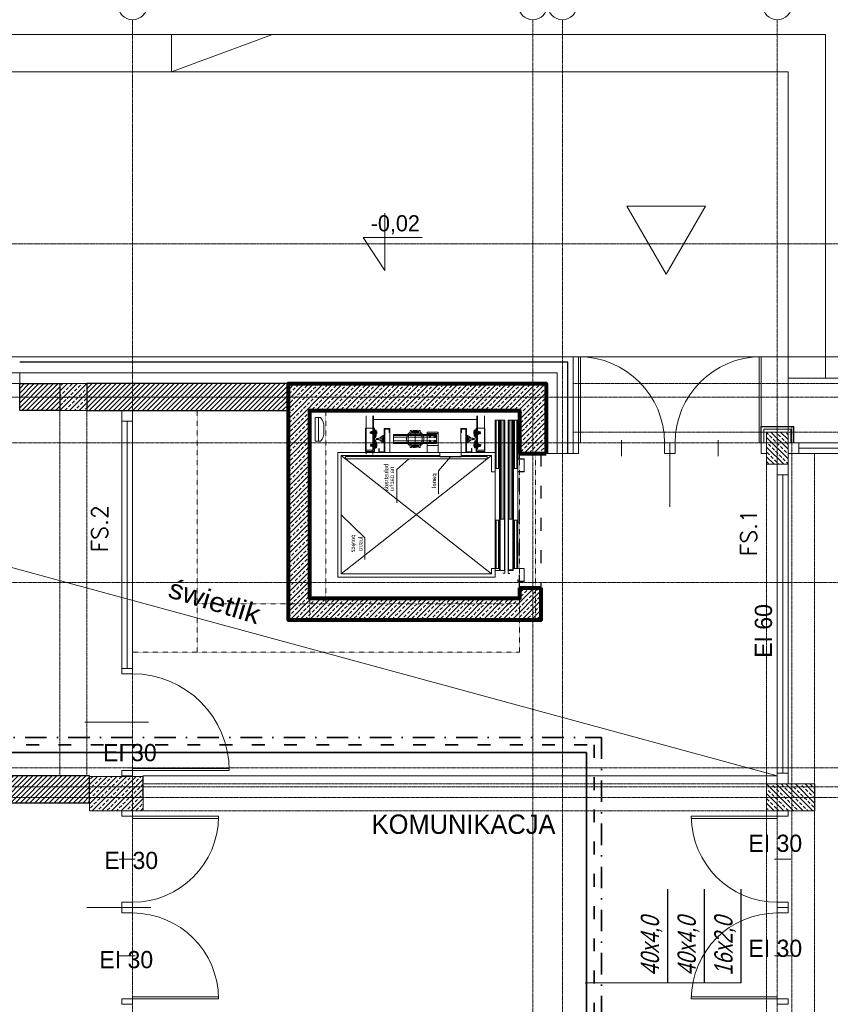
# Model space of a CAD drawing. Header units: millimetres. Extents: x 49908 to 79848, y -11883 to -3092.
# Tile 11 of 222: x 52585 to 53340, y -4819 to -3903. Entities that reach past the tile are written whole.
import ezdxf
from ezdxf.enums import TextEntityAlignment as Align

# ---------------------------------------------------------------- set-up
doc = ezdxf.new("R2010")
doc.units = ezdxf.units.MM
for name, pattern in [('0.5_0.5', [10, 5, -5]), ('ACAD_ISO03W100', [30, 12, -18]), ('AUSGEZOGEN', [0]), ('DASHDOT', [1, 0.5, -0.25, 0, -0.25]), ('DASHED', [19.05, 12.7, -6.35]), ('GEN3', [6.25, 5, -1.25]), ('STRICHPUNKT', [25.4, 12.7, -6.35, 0, -6.35]), ('VERDECKT', [0.375, 0.25, -0.125])]:
    doc.linetypes.add(name, pattern=pattern)
doc.layers.get('0').update_dxf_attribs({"color": 9, "lineweight": 9})
for name, color, linetype, lineweight in [('01 a KONSTRUKCJA żelbet', 9, 'Continuous', 80), ('01 b KONSTRUKCJA belki', 9, 'ACAD_ISO03W100', 30), ('20 KRESKOWANIE ścian', 9, 'Continuous', 5), ('30 WIDOK 1 005', 9, 'Continuous', 5), ('A - STOLARKA - ZESTAWIENIE', 9, 'Continuous', 9), ('A opis', 9, 'Continuous', 13), ('A stolarka', 9, 'Continuous', 9), ('A wyp ruchome', 9, 'Continuous', 9), ('A_CIENKA', 9, 'Continuous', 9), ('A_HATCH', 9, 'Continuous', 9), ('A_IZOLACJA', 9, 'ZIGZAG', 9), ('A_KONSTRUKCJA', 9, 'Continuous', 25), ('A_MUROWANE', 9, 'Continuous', 25), ('A_OSIE', 9, 'DASHDOT', 9), ('A_PRZERYW', 9, 'DASHED', 9), ('A_WIDOK', 9, 'Continuous', 9), ('S_Woda', 4, 'Continuous', 35), ('\x9dciany', 9, 'Continuous', 9)]:
    doc.layers.add(name, color=color, linetype=linetype, lineweight=lineweight)
for name, color, linetype in [('3', 9, 'GEN3'), ('4', 9, 'Continuous'), ('Kontur', 9, 'Continuous'), ('Mittel', 9, 'STRICHPUNKT'), ('S_Opis - woda', 2, 'Continuous'), ('Verdeckt', 9, 'VERDECKT')]:
    doc.layers.add(name, color=color, linetype=linetype)
doc.layers.add('A_WYMIAR', color=9, linetype='Continuous', lineweight=5, transparency=0.2)
doc.styles.add('Arial CE', font='arial.ttf')
doc.styles.add('ROMANS', font='romanpl.shx', dxfattribs={"bigfont": 'romanbigpl.shx'})
doc.linetypes.add('ZIGZAG', pattern='A,0.00254,-5.08,[131,ltypeshp.shx,S=5.08,R=0,X=-5.08,Y=0],-10.16,[131,ltypeshp.shx,S=5.08,R=180,X=5.08,Y=0],-5.08', length=20.32254)

# ---------------------------------------------------------------- blocks, each defined once
blk = doc.blocks.new('KLEMMP~4')
for p, q in [((-100.5, 0), (-99.1, 16.1)), ((-96.5, 0), (-100.5, 0)), ((-45.1, 17), (-98.1, 17)), ((-64.4, 1.5), (-95, 1.5)), ((-88.5, 20), (-88.5, 17)), ((-88.5, 20), (-64.5, 20)), ((-84.5, 0), (-84.5, 1.5)), ((-76.5, 18.9), (-76.5, 17)), ((-68.5, 0), (-68.5, 1.5)), ((-64.5, 20), (-64.5, 17)), ((-63.4, 2.4), (-63.1, 6.2)), ((-44.5, 8.9), (-62.2, 7.1)), ((-43.6, 10), (-44.1, 16.1))]:
    blk.add_line(p, q)
for centre, radius, start, end in [((-98.1, 16), 1, 90, 175), ((-95, 0), 1.5, 90, 180), ((-82.5, 2.4), 17.6, 70.04567, 109.95433), ((-70.5, 2.4), 17.6, 70.04567, 109.95433), ((-64.4, 2.5), 1, 270, 355), ((-62.1, 6.1), 1, 95.85041, 175), ((-45.1, 16), 1, 5, 90), ((-44.6, 9.9), 1, 275.85041, 5)]:
    blk.add_arc(centre, radius, start, end)
at = {"layer": '3'}
for p, q in [((-88.5, 10), (-89.5, 17)), ((-88.5, 17), (-88.5, 10)), ((-88.5, 11), (-64.5, 11)), ((-64.5, 10), (-88.5, 10)), ((-85.3, 1.5), (-86.5, 10)), ((-84.5, 1.5), (-84.5, 10)), ((-76.5, 17), (-76.5, 11)), ((-68.5, 1.5), (-68.5, 10)), ((-67.8, 1.5), (-66.5, 10)), ((-64.5, 10), (-63.5, 17)), ((-64.5, 17), (-64.5, 10))]:
    blk.add_line(p, q, dxfattribs=at)
at = {"layer": '4'}
for p, q in [((-83.5, 0), (-83.5, 10)), ((-69.5, 0), (-69.5, 10))]:
    blk.add_line(p, q, dxfattribs=at)
blk = doc.blocks.new('Guida_125x82x16')
for p, q in [((8, 8), (7, 7)), ((7, 7), (7, -7)), ((43.5, 8), (8, 8)), ((43.5, 8), (43.5, 8)), ((61, 5), (46.5, 5)), ((73, 39), (70, 14)), ((82, 45), (79, 45)), ((82, -45), (82, 45)), ((7, -7), (8, -8)), ((8, -8), (43.5, -8)), ((43.5, -8), (43.5, -8)), ((46.5, -5), (61, -5)), ((70, -14), (73, -39.4)), ((82, -45), (79, -45))]:
    blk.add_line(p, q)
for centre, radius, start, end in [((46.5, 8), 3, 180, 270), ((61, 14), 9, 270, 0), ((79, 39), 6, 90, 180), ((46.5, -8), 3, 90, 180), ((61, -14), 9, 0, 90), ((79, -39), 6, 184.03771, 270)]:
    blk.add_arc(centre, radius, start, end)
at = {"layer": 'Mittel'}
for p, q in [((60.4, 58.5), (115.6, 58.5)), ((66.3, 58.5), (102, 58.5)), ((66.3, 58.5), (102, 58.5)), ((60.4, -58.5), (115.6, -58.5)), ((66.3, -58.5), (102, -58.5))]:
    blk.add_line(p, q, dxfattribs=at)
at = {"layer": 'Verdeckt'}
for p, q in [((85, 43.5), (85, 73.5)), ((85, 73.5), (87, 73.5)), ((85, 43.5), (87, 43.5)), ((87, 43.5), (87, 73.5)), ((88, 72.5), (87, 73.5)), ((87, 43.5), (88, 44.5)), ((88, 44.5), (87, 43.5)), ((88, 44.5), (88, 72.5)), ((89.1, 72.4), (88, 70.5)), ((89.1, 44.6), (88, 46.5)), ((89.1, 72.4), (101.7, 72.4)), ((89.1, 65.4), (101.7, 65.4)), ((89.1, 51.6), (101.7, 51.6)), ((89.1, 44.6), (101.7, 44.6)), ((101.7, 72.4), (102.8, 70.5)), ((101.7, 44.6), (102.8, 46.5)), ((102.8, 46.5), (102.8, 70.5)), ((102.8, 66.5), (117, 66.5)), ((102.8, 64.5), (119, 64.5)), ((102.8, 52.5), (119, 52.5)), ((102.8, 50.5), (117, 50.5)), ((117, 50.5), (117, 66.5)), ((119, 64.5), (117, 66.5)), ((117, 50.5), (119, 52.5)), ((119, 52.5), (119, 64.5)), ((85, -43.5), (85, -73.5)), ((85, -43.5), (87, -43.5)), ((85, -73.5), (87, -73.5)), ((87, -43.5), (87, -73.5)), ((87, -43.5), (88, -44.5)), ((88, -44.5), (87, -43.5)), ((88, -72.5), (87, -73.5)), ((88, -44.5), (88, -72.5)), ((89.1, -44.6), (88, -46.5)), ((89.1, -72.4), (88, -70.5)), ((89.1, -44.6), (101.7, -44.6)), ((89.1, -51.6), (101.7, -51.6)), ((89.1, -65.4), (101.7, -65.4)), ((89.1, -72.4), (101.7, -72.4)), ((101.7, -72.4), (102.8, -70.5)), ((102.8, -46.5), (102.8, -70.5)), ((102.8, -50.5), (117, -50.5)), ((102.8, -52.5), (119, -52.5)), ((102.8, -64.5), (119, -64.5)), ((102.8, -66.5), (117, -66.5)), ((117, -50.5), (117, -66.5)), ((117, -50.5), (119, -52.5)), ((119, -64.5), (117, -66.5)), ((119, -52.5), (119, -64.5))]:
    blk.add_line(p, q, dxfattribs=at)
for centre, radius, start, end in [((94.1, 68.9), 6.13, 154.43847, 214.43847), ((110.9, 58.5), 22.9, 162.38303, 197.61697), ((94.1, 48.1), 6.13, 145.56153, 205.56153), ((96.7, 68.9), 6.13, 325.56153, 25.56153), ((79.9, 58.5), 22.9, 342.38303, 17.61697), ((96.7, 48.1), 6.13, 334.43847, 34.43847), ((94.1, -48.1), 6.13, 154.43847, 214.43847), ((110.9, -58.5), 22.9, 162.38303, 197.61697), ((94.1, -68.9), 6.13, 145.56153, 205.56153), ((96.7, -48.1), 6.13, 325.56153, 25.56153), ((79.9, -58.5), 22.9, 342.38303, 17.61697), ((96.7, -68.9), 6.13, 334.43847, 34.43847)]:
    blk.add_arc(centre, radius, start, end, dxfattribs=at)
at = {"layer": 'Kontur', "xscale": -1, "rotation": 90}
blk.add_blockref('KLEMMP~4', (81, -18), dxfattribs=at)
at = {"layer": 'Kontur', "rotation": 90}
blk.add_blockref('KLEMMP~4', (81, 18), dxfattribs=at)

msp = doc.modelspace()

# ---------------------------------------------------------------- hatches: boundary and pattern name
at = {"lineweight": 5, "ltscale": 0.25}
h = msp.add_hatch(dxfattribs=at)
h.set_pattern_fill('ANSI33', color=256, style=0)
h.set_pattern_definition([(45, (52622.9694, -4266.6265), (-4.4901, 4.4901), []), (45, (52627.4595, -4266.6265), (-4.4901, 4.4901), [3.175, -1.5875])])
h.paths.add_polyline_path([(52622.97, -4241.63), (52622.97, -4266.63), (52647.97, -4266.63), (52647.97, -4241.63)])
h = msp.add_hatch(dxfattribs=at)
h.set_pattern_fill('ANSI33', color=256, angle=270, style=0)
h.set_pattern_definition([(315, (53275.4694, -4286.6265), (4.4901, 4.4901), []), (315, (53275.4694, -4291.1166), (4.4901, 4.4901), [3.175, -1.5875])])
h.paths.add_polyline_path([(53300.47, -4286.63), (53280.47, -4286.63), (53280.47, -4316.63), (53300.47, -4316.63)])
h = msp.add_hatch(dxfattribs=at)
h.set_pattern_fill('ANSI33', color=256, angle=90, style=0)
h.set_pattern_definition([(45, (0, -25), (-4.49012806, 4.49012806), []), (45, (4.49, -25), (-4.49012806, 4.49012806), [3.175, -1.5875])])
h.paths.add_polyline_path([(52700.47, -4639.13), (52650.47, -4639.13), (52650.47, -4607.13), (52700.47, -4607.13)])
h = msp.add_hatch(dxfattribs=at)
h.set_pattern_fill('ANSI33', color=256, angle=90, style=0)
h.set_pattern_definition([(135, (53305.4694, -4639.1265), (-4.4901, -4.4901), []), (135, (53305.4694, -4634.6363), (-4.4901, -4.4901), [3.175, -1.5875])])
h.paths.add_polyline_path([(53280.47, -4639.13), (53325.47, -4639.13), (53325.47, -4614.13), (53280.47, -4614.13)])
at = {"layer": '20 KRESKOWANIE ścian'}
h = msp.add_hatch(dxfattribs=at)
h.set_pattern_fill('ANSI33', color=256, angle=180)
h.set_pattern_definition([(45, (-335146.7764, 223753.029), (-4.49012806, 4.49012806), []), (45, (-335142.286, 223753.029), (-4.49012806, 4.49012806), [3.175, -1.5875])])
h.paths.add_polyline_path([(52835.47, -4241.63), (53075.47, -4241.63), (53075.47, -4306.63), (53050.47, -4306.63), (53050.47, -4266.63), (52855.47, -4266.63), (52855.47, -4441.63), (53050.47, -4441.63), (53050.47, -4431.63), (53070.47, -4431.63), (53070.47, -4461.63), (52835.47, -4461.63)])
at = {"layer": 'A_HATCH', "transparency": 33554687}
h = msp.add_hatch(dxfattribs=at)
h.set_pattern_fill('ANSI31', color=256, angle=-2e-14)
h.paths.add_polyline_path([(51730.47, -4266.63), (51865.47, -4266.63), (51865.47, -4241.63), (51705.47, -4241.63), (51705.47, -4486.63), (51730.47, -4486.63)])
h.paths.add_polyline_path([(52440.47, -4241.63), (51985.47, -4241.63), (51985.47, -4266.63), (52440.47, -4266.63)])
h.paths.add_polyline_path([(52835.47, -4266.63), (52835.47, -4241.63), (52647.97, -4241.63), (52647.97, -4266.63)])
h = msp.add_hatch(dxfattribs=at)
h.set_pattern_fill('ANSI31', color=256, angle=-2e-14)
h.paths.add_polyline_path([(52622.97, -4241.59), (52585.47, -4241.63), (52585.47, -4266.69), (52622.97, -4266.66)])
h = msp.add_hatch(dxfattribs=at)
h.set_pattern_fill('ANSI31', color=256, angle=-2e-14)
h.paths.add_polyline_path([(52040.47, -4266.63), (52015.47, -4266.63), (52015.47, -4506.63), (52040.47, -4506.63)])
h.paths.add_polyline_path([(52015.47, -4631.63), (52015.47, -4606.63), (51775.47, -4606.63), (51775.47, -4631.63)])
h.paths.add_polyline_path([(52322.97, -4631.63), (52322.97, -4606.63), (52040.47, -4606.63), (52040.47, -4631.63)])
h.paths.add_polyline_path([(52347.97, -4606.63), (52347.97, -4631.63), (52650.47, -4631.63), (52650.47, -4606.63)])

# ---------------------------------------------------------------- linework, layer by layer
msp.add_line((54030.47, -4236.63), (53300.47, -4236.63))
for points in [[(52622.97, -4241.63), (52622.97, -4266.63), (52647.97, -4266.63), (52647.97, -4241.63)], [(53300.47, -4286.63), (53280.47, -4286.63), (53280.47, -4316.63), (53300.47, -4316.63)], [(52700.47, -4639.13), (52650.47, -4639.13), (52650.47, -4607.13), (52700.47, -4607.13)], [(53280.47, -4639.13), (53325.47, -4639.13), (53325.47, -4614.13), (53280.47, -4614.13)]]:
    msp.add_lwpolyline(points, close=True)
at = {"layer": '01 a KONSTRUKCJA żelbet'}
for p, q in [((53050.47, -4306.63), (53075.47, -4306.63)), ((53050.47, -4431.63), (53070.47, -4431.63))]:
    msp.add_line(p, q, dxfattribs=at)
for points in [[(53070.47, -4431.63), (53070.47, -4461.63), (52835.47, -4461.63), (52835.47, -4241.63), (53075.47, -4241.63), (53075.47, -4306.63)], [(53050.47, -4431.63), (53050.47, -4441.63), (52855.47, -4441.63), (52855.47, -4266.63), (53050.47, -4266.63), (53050.47, -4306.63)]]:
    msp.add_lwpolyline(points, dxfattribs=at)
at = {"layer": '01 b KONSTRUKCJA belki'}
msp.add_lwpolyline([(53070.47, -4306.63), (53070.47, -4431.63), (53050.47, -4431.63), (53050.47, -4306.63)], close=True, dxfattribs=at)
at = {"layer": '30 WIDOK 1 005'}
for p, q in [((52860.47, -4273.23), (52865.47, -4273.23)), ((52860.47, -4295.23), (52860.47, -4273.23)), ((52863.47, -4295.23), (52863.47, -4273.23)), ((52907.84, -4307.12), (52907.84, -4271.63)), ((52914.14, -4271.63), (52914.14, -4307.63)), ((53011.36, -4275.13), (52914.14, -4275.13)), ((52914.81, -4271.63), (52914.79, -4291.12)), ((53010.86, -4271.63), (53010.86, -4285.62)), ((53011.56, -4271.63), (53011.56, -4302.13)), ((53017.86, -4285.62), (53017.86, -4271.63)), ((53036.54, -4275.63), (53027.97, -4275.63)), ((53027.97, -4413.63), (53027.97, -4275.63)), ((53027.97, -4320.63), (53027.97, -4275.63)), ((53028.67, -4275.63), (53028.67, -4320.63)), ((53028.97, -4320.63), (53028.97, -4275.63)), ((53030.97, -4320.63), (53030.97, -4275.63)), ((53031.97, -4320.63), (53031.97, -4275.63)), ((53032.47, -4367.63), (53032.47, -4275.63)), ((53033.47, -4367.63), (53033.47, -4275.63)), ((53035.47, -4367.63), (53035.47, -4275.63)), ((53036.47, -4367.63), (53036.47, -4275.63)), ((53036.97, -4275.63), (53036.54, -4275.63)), ((53036.97, -4275.63), (53036.54, -4275.63)), ((53036.97, -4415.38), (53036.97, -4275.63)), ((53036.97, -4415.38), (53036.97, -4275.63)), ((53039.97, -4415.38), (53039.97, -4275.63)), ((53039.97, -4275.63), (53040.4, -4275.63)), ((53039.97, -4415.38), (53039.97, -4275.63)), ((53039.97, -4275.63), (53040.4, -4275.63)), ((53040.4, -4275.63), (53048.97, -4275.63)), ((53040.47, -4367.63), (53040.47, -4275.63)), ((53041.47, -4367.63), (53041.47, -4275.63)), ((53043.47, -4367.63), (53043.47, -4275.63)), ((53044.47, -4367.63), (53044.47, -4275.63)), ((53044.97, -4320.63), (53044.97, -4275.63)), ((53045.97, -4320.63), (53045.97, -4275.63)), ((53047.97, -4320.63), (53047.97, -4275.63)), ((53048.97, -4320.63), (53048.97, -4275.63)), ((52868.47, -4286.23), (52868.47, -4282.23)), ((52907.4, -4304.62), (52907.4, -4283.12)), ((52907.4, -4283.12), (52915.49, -4283.12)), ((52914.79, -4283.12), (52914.79, -4303.63)), ((52915.49, -4283.12), (52915.49, -4304.62)), ((52924.67, -4283.38), (52929.83, -4283.38)), ((52924.67, -4305.13), (52924.67, -4283.38)), ((52925.17, -4305.63), (52925.17, -4283.88)), ((52925.17, -4283.88), (52929.33, -4283.88)), ((52929.33, -4283.88), (52929.33, -4287.13)), ((52929.33, -4287.13), (52929.8, -4287.13)), ((52929.8, -4287.13), (52929.8, -4305.63)), ((52929.83, -4283.38), (52929.83, -4287.13)), ((52948.77, -4288.33), (52948.77, -4285.13)), ((52948.77, -4285.13), (52949.97, -4285.13)), ((52949.97, -4285.13), (52949.97, -4287.13)), ((52949.97, -4287.13), (52953.47, -4287.13)), ((52950.97, -4287.13), (52950.97, -4286.13)), ((52950.97, -4286.13), (52955.97, -4286.13)), ((52950.97, -4287.13), (52950.97, -4286.13)), ((52950.97, -4286.13), (52955.97, -4286.13)), ((52953.47, -4293.13), (52953.47, -4287.13)), ((52953.47, -4293.13), (52953.47, -4287.13)), ((52953.47, -4287.13), (52956.97, -4287.13)), ((52955.97, -4286.13), (52955.97, -4287.13)), ((52955.97, -4286.13), (52955.97, -4287.13)), ((52956.97, -4287.13), (52956.97, -4285.13)), ((52956.97, -4285.13), (52958.17, -4285.13)), ((52958.17, -4285.13), (52958.17, -4288.33)), ((52964.57, -4305.63), (52964.57, -4286.93)), ((52974.77, -4286.93), (52964.57, -4286.93)), ((52974.77, -4305.63), (52974.77, -4286.93)), ((52996.11, -4283.38), (52996.11, -4287.13)), ((53001.27, -4283.38), (52996.11, -4283.38)), ((52996.11, -4287.13), (52996.14, -4305.63)), ((52996.61, -4287.13), (52996.14, -4287.13)), ((52996.61, -4283.88), (52996.61, -4287.13)), ((53000.77, -4283.88), (52996.61, -4283.88)), ((53000.77, -4305.63), (53000.77, -4283.88)), ((53001.27, -4305.13), (53001.27, -4283.38)), ((53010.2, -4283.12), (53010.2, -4304.62)), ((53018.29, -4283.12), (53010.2, -4283.12)), ((53010.86, -4303.63), (53010.86, -4283.13)), ((53017.86, -4283.12), (53017.86, -4303.63)), ((53018.29, -4304.62), (53018.29, -4283.12)), ((52860.47, -4295.23), (52865.47, -4295.23)), ((52923.77, -4289.75), (52920.96, -4291.72)), ((52920.96, -4291.72), (52920.96, -4292.11)), ((52920.96, -4292.11), (52923.77, -4292.11)), ((52923.77, -4292.11), (52920.96, -4292.11)), ((52920.96, -4294.14), (52923.77, -4294.14)), ((52920.96, -4294.14), (52923.77, -4294.14)), ((52920.96, -4294.53), (52920.96, -4294.14)), ((52923.77, -4296.5), (52920.96, -4294.53)), ((52923.77, -4296.5), (52920.96, -4294.53)), ((52925.14, -4290.77), (52923.33, -4290.77)), ((52925.14, -4295.49), (52923.33, -4295.49)), ((52923.49, -4290.15), (52923.49, -4291.38)), ((52923.77, -4290.15), (52923.49, -4290.15)), ((52923.49, -4291.38), (52923.77, -4291.38)), ((52923.49, -4294.87), (52923.49, -4296.11)), ((52923.77, -4294.87), (52923.49, -4294.87)), ((52923.49, -4296.11), (52923.77, -4296.11)), ((52923.77, -4293.13), (52923.67, -4293.13)), ((52923.67, -4293.13), (52923.69, -4293.13)), ((52923.77, -4296.5), (52923.77, -4289.75)), ((52923.77, -4289.75), (52924.67, -4289.75)), ((52923.77, -4292.11), (52923.77, -4289.75)), ((52923.77, -4291.38), (52923.77, -4290.15)), ((52923.77, -4294.14), (52923.77, -4292.11)), ((52923.77, -4294.14), (52923.77, -4296.5)), ((52923.77, -4296.11), (52923.77, -4294.87)), ((52924.67, -4296.5), (52923.77, -4296.5)), ((52924.67, -4296.5), (52924.67, -4289.75)), ((52973.47, -4289.03), (52933.47, -4289.03)), ((52933.47, -4297.23), (52933.47, -4289.03)), ((52973.47, -4289.28), (52933.47, -4289.28)), ((52933.47, -4289.28), (52956.48, -4289.28)), ((52973.47, -4289.73), (52933.47, -4289.73)), ((52933.47, -4289.73), (52962.13, -4289.73)), ((52973.47, -4291.43), (52933.47, -4291.43)), ((52973.47, -4294.83), (52933.47, -4294.83)), ((52973.47, -4296.53), (52933.47, -4296.53)), ((52933.47, -4296.53), (52962.13, -4296.53)), ((52958.17, -4288.33), (52948.77, -4288.33)), ((52950.97, -4289.03), (52950.97, -4288.33)), ((52950.97, -4289.03), (52950.97, -4288.33)), ((52953.47, -4293.13), (52953.47, -4299.13)), ((52955.97, -4288.33), (52955.97, -4289.03)), ((52955.97, -4288.33), (52955.97, -4289.03)), ((52974.77, -4287.93), (52964.57, -4287.93)), ((52969.07, -4287.93), (52973.47, -4287.93)), ((52973.47, -4297.23), (52973.47, -4289.03)), ((53000.8, -4290.77), (53002.61, -4290.77)), ((53000.8, -4295.49), (53002.61, -4295.49)), ((53001.27, -4289.75), (53001.27, -4296.5)), ((53001.27, -4289.75), (53002.17, -4289.75)), ((53002.17, -4296.5), (53001.27, -4296.5)), ((53002.17, -4289.75), (53002.17, -4296.5)), ((53002.17, -4289.75), (53004.98, -4291.72)), ((53002.17, -4289.75), (53004.98, -4291.72)), ((53002.17, -4292.11), (53002.17, -4289.75)), ((53002.17, -4290.15), (53002.17, -4291.38)), ((53002.45, -4290.15), (53002.17, -4290.15)), ((53002.17, -4291.38), (53002.45, -4291.38)), ((53004.98, -4292.11), (53002.17, -4292.11)), ((53002.17, -4292.11), (53002.17, -4294.14)), ((53004.98, -4292.11), (53002.17, -4292.11)), ((53004.98, -4294.14), (53002.17, -4294.14)), ((53002.17, -4294.14), (53004.98, -4294.14)), ((53002.17, -4294.14), (53002.17, -4296.5)), ((53002.17, -4296.5), (53004.98, -4294.53)), ((53002.17, -4294.87), (53002.17, -4296.11)), ((53002.45, -4294.87), (53002.17, -4294.87)), ((53002.17, -4296.11), (53002.45, -4296.11)), ((53002.27, -4293.13), (53002.27, -4292.87)), ((53002.45, -4291.38), (53002.45, -4290.15)), ((53002.45, -4296.11), (53002.45, -4294.87)), ((53004.98, -4291.72), (53004.98, -4292.11)), ((53004.98, -4294.53), (53004.98, -4294.14)), ((52881.47, -4305.63), (52881.47, -4421.63)), ((52881.47, -4305.63), (53027.97, -4305.63)), ((53027.97, -4305.63), (52885.97, -4305.63)), ((53010.08, -4305.63), (52905.23, -4305.63)), ((52915.49, -4304.62), (52907.4, -4304.62)), ((52914.79, -4303.63), (52907.84, -4303.63)), ((52919.62, -4301.88), (52919.62, -4305.63)), ((52920.12, -4301.88), (52919.62, -4301.88)), ((52919.62, -4305.63), (52925.17, -4305.63)), ((52920.12, -4301.88), (52920.12, -4305.13)), ((52924.67, -4305.13), (52920.12, -4305.13)), ((52923.97, -4305.63), (52923.97, -4305.63)), ((52973.47, -4296.98), (52933.47, -4296.98)), ((52933.47, -4296.98), (52956.48, -4296.98)), ((52973.47, -4297.23), (52933.47, -4297.23)), ((52958.17, -4297.93), (52948.77, -4297.93)), ((52948.77, -4297.93), (52948.77, -4301.13)), ((52948.77, -4301.13), (52949.97, -4301.13)), ((52949.97, -4301.13), (52949.97, -4299.13)), ((52949.97, -4299.13), (52953.47, -4299.13)), ((52950.97, -4297.23), (52950.97, -4297.93)), ((52950.97, -4299.13), (52950.97, -4300.13)), ((52950.97, -4300.13), (52955.97, -4300.13)), ((52953.47, -4299.13), (52956.97, -4299.13)), ((52955.97, -4297.93), (52955.97, -4297.23)), ((52955.97, -4300.13), (52955.97, -4299.13)), ((52956.97, -4299.13), (52956.97, -4301.13)), ((52956.97, -4301.13), (52958.17, -4301.13)), ((52958.17, -4301.13), (52958.17, -4297.93)), ((52974.77, -4299.13), (52964.57, -4299.13)), ((52976.39, -4305.63), (52976.39, -4309.63)), ((52996.39, -4309.63), (52996.39, -4305.63)), ((53005.12, -4305.63), (53000.12, -4305.63)), ((53004.62, -4305.63), (53000.12, -4305.63)), ((53006.32, -4305.63), (53000.77, -4305.63)), ((53001.27, -4305.13), (53005.82, -4305.13)), ((53005.82, -4301.88), (53005.82, -4305.13)), ((53005.82, -4301.88), (53006.32, -4301.88)), ((53006.32, -4301.88), (53006.32, -4305.63)), ((53010.2, -4304.62), (53018.29, -4304.62)), ((53010.86, -4303.63), (53017.86, -4303.63)), ((52884.47, -4418.63), (52884.47, -4308.63)), ((52884.47, -4418.63), (53024.47, -4308.63)), ((53024.47, -4418.63), (52884.47, -4308.63)), ((52888.78, -4309.51), (53020.36, -4309.51)), ((52888.78, -4311.51), (52888.78, -4309.51)), ((52888.78, -4309.51), (52888.78, -4309.51)), ((52888.78, -4309.51), (52888.78, -4309.51)), ((53020.36, -4311.51), (52888.78, -4311.51)), ((52976.39, -4308.63), (52935.45, -4308.63)), ((52947.55, -4311.51), (52936.35, -4321.43)), ((52986.39, -4309.63), (52975.19, -4322.84)), ((52976.39, -4309.63), (52996.39, -4309.63)), ((53024.47, -4308.63), (52996.39, -4308.63)), ((53020.56, -4309.51), (53020.56, -4311.51)), ((53020.56, -4311.51), (53020.56, -4311.51)), ((53048.97, -4314.63), (53048.97, -4311.63)), ((53048.97, -4311.63), (53054.97, -4311.63)), ((53049.12, -4314.63), (53048.97, -4314.63)), ((53054.82, -4311.78), (53049.12, -4311.78)), ((53049.12, -4311.78), (53049.12, -4314.63)), ((53054.82, -4323.48), (53054.82, -4311.78)), ((53054.97, -4311.63), (53054.97, -4323.63)), ((53054.97, -4323.63), (53054.97, -4314.13)), ((52936.35, -4352.56), (52936.35, -4321.43)), ((52975.19, -4322.84), (52975.19, -4344.1)), ((53024.47, -4323.63), (53027.97, -4323.63)), ((53024.47, -4323.63), (53027.97, -4323.63)), ((53027.97, -4368.63), (53027.97, -4320.63)), ((53027.97, -4320.63), (53031.97, -4320.63)), ((53031.97, -4368.63), (53031.97, -4320.63)), ((53048.97, -4320.63), (53044.97, -4320.63)), ((53044.97, -4368.63), (53044.97, -4320.63)), ((53048.97, -4368.63), (53048.97, -4320.63)), ((53048.97, -4323.63), (53048.97, -4321.63)), ((53048.97, -4321.63), (53049.12, -4321.63)), ((53048.97, -4323.63), (53054.97, -4323.63)), ((53048.97, -4323.63), (53054.97, -4323.63)), ((53048.97, -4323.63), (53054.97, -4323.63)), ((53048.97, -4323.63), (53054.97, -4323.63)), ((53054.97, -4323.63), (53048.97, -4323.63)), ((53049.12, -4321.63), (53049.12, -4323.48)), ((53049.12, -4323.48), (53054.82, -4323.48)), ((52884.47, -4363.63), (52906.67, -4385.13)), ((53027.97, -4368.63), (53031.97, -4368.63)), ((53027.97, -4368.63), (53027.97, -4413.63)), ((53027.97, -4413.63), (53027.97, -4368.63)), ((53028.97, -4413.63), (53028.97, -4368.63)), ((53028.97, -4368.63), (53031.97, -4368.63)), ((53028.97, -4368.63), (53031.97, -4368.63)), ((53030.97, -4413.63), (53030.97, -4368.63)), ((53031.97, -4368.63), (53031.97, -4413.88)), ((53032.47, -4367.63), (53036.47, -4367.63)), ((53032.47, -4367.63), (53036.47, -4367.63)), ((53036.47, -4367.63), (53032.47, -4367.63)), ((53036.47, -4367.63), (53032.47, -4367.63)), ((53032.47, -4367.63), (53032.47, -4415.38)), ((53036.47, -4415.38), (53036.47, -4367.63)), ((53036.97, -4415.38), (53036.97, -4367.63)), ((53039.97, -4415.38), (53039.97, -4367.63)), ((53044.47, -4367.63), (53040.47, -4367.63)), ((53040.47, -4414.88), (53040.47, -4367.63)), ((53044.47, -4367.63), (53040.47, -4367.63)), ((53040.47, -4367.63), (53044.47, -4367.63)), ((53040.47, -4367.63), (53044.47, -4367.63)), ((53044.47, -4367.63), (53044.47, -4415.38)), ((53047.97, -4368.63), (53044.97, -4368.63)), ((53047.97, -4368.63), (53044.97, -4368.63)), ((53048.97, -4368.63), (53044.97, -4368.63)), ((53044.97, -4368.63), (53044.97, -4413.63)), ((53045.97, -4413.63), (53045.97, -4368.63)), ((53047.97, -4413.63), (53047.97, -4368.63)), ((53048.97, -4368.63), (53048.97, -4413.63)), ((52906.67, -4405.24), (52906.67, -4385.13)), ((53027.97, -4413.63), (53024.47, -4413.63)), ((53024.47, -4418.63), (53024.47, -4413.63)), ((53027.97, -4413.63), (53024.47, -4413.63)), ((53024.47, -4418.63), (53024.47, -4413.63)), ((53027.97, -4413.63), (53027.97, -4421.63)), ((53027.97, -4413.63), (53027.97, -4421.63)), ((53032.03, -4413.63), (53027.97, -4413.63)), ((53027.97, -4415.38), (53033.47, -4415.38)), ((53031.97, -4415.38), (53031.97, -4413.88)), ((53031.97, -4415.38), (53031.97, -4413.88)), ((53036.97, -4415.38), (53031.97, -4415.38)), ((53036.97, -4415.38), (53031.97, -4415.38)), ((53036.82, -4415.53), (53036.82, -4417.93)), ((53036.97, -4418.08), (53036.97, -4415.38)), ((53039.97, -4415.38), (53044.47, -4415.38)), ((53039.97, -4415.38), (53044.47, -4415.38)), ((53044.47, -4415.38), (53039.97, -4415.38)), ((53039.97, -4415.38), (53039.97, -4418.38)), ((53044.62, -4415.53), (53040.12, -4415.53)), ((53040.12, -4415.53), (53040.12, -4418.23)), ((53040.47, -4414.88), (53040.47, -4414.88)), ((53040.47, -4414.88), (53044.47, -4414.88)), ((53044.47, -4415.38), (53040.47, -4415.38)), ((53044.47, -4413.63), (53054.97, -4413.63)), ((53044.47, -4415.38), (53044.47, -4413.63)), ((53054.82, -4413.78), (53044.62, -4413.78)), ((53044.62, -4413.78), (53044.62, -4415.53)), ((53044.62, -4413.78), (53044.62, -4415.53)), ((53054.82, -4425.48), (53054.82, -4413.78)), ((53054.97, -4413.63), (53054.97, -4425.63)), ((52881.47, -4421.63), (53027.97, -4421.63)), ((52884.47, -4418.63), (52946.97, -4418.63)), ((52946.97, -4418.63), (52996.39, -4418.63)), ((52996.39, -4418.63), (53024.47, -4418.63)), ((53036.82, -4417.93), (53034.97, -4417.93)), ((53034.97, -4417.93), (53034.97, -4418.08)), ((53034.97, -4418.08), (53036.97, -4418.08)), ((53039.97, -4418.38), (53041.67, -4418.38)), ((53041.67, -4418.23), (53040.12, -4418.23)), ((53041.67, -4418.38), (53041.67, -4418.23)), ((53048.97, -4425.63), (53048.97, -4423.93)), ((53048.97, -4423.93), (53049.12, -4423.93)), ((53049.12, -4423.93), (53049.12, -4425.48)), ((53054.97, -4425.63), (53048.97, -4425.63)), ((53054.82, -4425.48), (53049.12, -4425.48))]:
    msp.add_line(p, q, dxfattribs=at)
at = {"layer": '30 WIDOK 1 005', "ltscale": 10}
for p, q in [((52976.39, -4308.63), (52884.47, -4308.63)), ((53024.47, -4308.63), (52996.39, -4308.63)), ((53024.47, -4308.63), (53024.47, -4323.63)), ((53024.47, -4308.63), (53024.47, -4323.63)), ((53024.47, -4308.63), (53024.47, -4323.63)), ((53024.47, -4308.63), (53024.47, -4323.63))]:
    msp.add_line(p, q, dxfattribs=at)
at = {"layer": '30 WIDOK 1 005'}
for centre in [(52967.27, -4291.25), (52967.27, -4295), (52971.77, -4291.25), (52971.77, -4295)]:
    msp.add_circle(centre, 0.8, dxfattribs=at)
for centre, radius, start, end in [((52855.24, -4281.64), 13.24, 357.44571, 39.42419), ((52855.24, -4286.82), 13.24, 320.57581, 2.55429), ((52953.47, -4293.13), 8, 125.9798, 234.0202), ((52953.47, -4293.13), 8, 64.05552, 115.94448), ((52953.47, -4293.13), 6.65, 112.08241, 115.54384), ((52953.47, -4293.13), 6.65, 64.45616, 67.91759), ((52953.47, -4293.13), 8, 305.9798, 54.0202), ((52953.47, -4293.13), 6.65, 133.79633, 226.20367), ((52953.47, -4293.13), 6.65, 313.79633, 46.20367), ((52953.26, -4293.82), 7.31, 243.29174, 300.49969), ((52953.47, -4293.13), 6.65, 244.45616, 247.91759), ((52953.47, -4293.13), 6.65, 292.08241, 295.54384)]:
    msp.add_arc(centre, radius, start, end, dxfattribs=at)
at = {"layer": 'A opis', "ltscale": 0.5}
for p, q in [((53190.47, -4296.63), (53190.47, -4356.12)), ((52645.98, -4556.63), (52705.48, -4556.63)), ((52707.38, -4729.13), (52647.88, -4729.13))]:
    msp.add_line(p, q, dxfattribs=at)
at = {"layer": 'A stolarka'}
for p, q in [((52680.47, -4506.63), (52680.47, -4266.63)), ((52690.47, -4506.63), (52690.47, -4266.63)), ((52685.47, -4506.63), (52685.47, -4276.63)), ((53300.47, -4614.13), (53300.47, -4316.63)), ((53290.47, -4604.13), (53290.47, -4326.63)), ((53295.47, -4604.13), (53295.47, -4326.63))]:
    msp.add_line(p, q, dxfattribs=at)
at = {"layer": 'A stolarka', "linetype": 'AUSGEZOGEN', "lineweight": 0}
for p, q in [((53145.47, -4294.13), (53145.47, -4309.13)), ((53235.47, -4294.13), (53235.47, -4309.13)), ((52692.97, -4556.63), (52677.97, -4556.63)), ((52692.97, -4684.13), (52677.97, -4684.13)), ((53287.97, -4684.13), (53302.97, -4684.13)), ((52692.97, -4774.13), (52677.97, -4774.13)), ((53287.97, -4774.13), (53302.97, -4774.13))]:
    msp.add_line(p, q, dxfattribs=at)
for points in [[(53105.47, -4296.63), (53107.47, -4296.63), (53107.47, -4216.63), (53105.47, -4216.63)], [(53275.47, -4296.63), (53273.47, -4296.63), (53273.47, -4216.63), (53275.47, -4216.63)], [(53100.47, -4306.63), (53105.47, -4306.63), (53105.47, -4296.63), (53100.47, -4296.63)], [(53185.47, -4306.63), (53190.47, -4306.63), (53190.47, -4296.63), (53185.47, -4296.63)], [(53195.47, -4306.63), (53190.47, -4306.63), (53190.47, -4296.63), (53195.47, -4296.63)], [(53280.47, -4306.63), (53275.47, -4306.63), (53275.47, -4296.63), (53280.47, -4296.63)], [(52680.47, -4511.63), (52680.47, -4506.63), (52690.47, -4506.63), (52690.47, -4511.63)], [(52680.47, -4606.63), (52680.47, -4601.63), (52690.47, -4601.63), (52690.47, -4606.63)], [(52690.47, -4601.63), (52690.47, -4599.63), (52780.47, -4599.63), (52780.47, -4601.63)], [(52680.47, -4639.13), (52680.47, -4644.13), (52690.47, -4644.13), (52690.47, -4639.13)], [(52690.47, -4644.13), (52690.47, -4646.13), (52770.47, -4646.13), (52770.47, -4644.13)], [(53290.47, -4644.13), (53290.47, -4646.13), (53210.47, -4646.13), (53210.47, -4644.13)], [(53300.47, -4639.13), (53300.47, -4644.13), (53290.47, -4644.13), (53290.47, -4639.13)], [(52680.47, -4724.13), (52680.47, -4729.13), (52690.47, -4729.13), (52690.47, -4724.13)], [(53300.47, -4724.13), (53300.47, -4729.13), (53290.47, -4729.13), (53290.47, -4724.13)], [(52680.47, -4734.13), (52680.47, -4729.13), (52690.47, -4729.13), (52690.47, -4734.13)], [(53300.47, -4734.13), (53300.47, -4729.13), (53290.47, -4729.13), (53290.47, -4734.13)], [(52680.47, -4819.13), (52680.47, -4814.13), (52690.47, -4814.13), (52690.47, -4819.13)], [(52690.47, -4814.13), (52690.47, -4812.13), (52770.47, -4812.13), (52770.47, -4814.13)], [(53290.47, -4814.13), (53290.47, -4812.13), (53210.47, -4812.13), (53210.47, -4814.13)], [(53300.47, -4819.13), (53300.47, -4814.13), (53290.47, -4814.13), (53290.47, -4819.13)]]:
    msp.add_lwpolyline(points, close=True, dxfattribs=at)
at = {"layer": 'A stolarka'}
for points in [[(52585.47, -4241.63), (52585.47, -4231.63), (52575.47, -4231.63), (52575.47, -4241.63), (52585.47, -4241.63)], [(52690.47, -4276.63), (52690.47, -4266.63), (52680.47, -4266.63), (52680.47, -4276.63), (52690.47, -4276.63)], [(53480.47, -4296.63), (53300.47, -4296.63)], [(53310.47, -4306.63), (53310.47, -4296.63), (53300.47, -4296.63), (53300.47, -4306.63), (53310.47, -4306.63)], [(53470.47, -4301.63), (53310.47, -4301.63)], [(53470.47, -4306.63), (53310.47, -4306.63)], [(53300.47, -4326.63), (53300.47, -4316.63), (53290.47, -4316.63), (53290.47, -4326.63), (53300.47, -4326.63)], [(53300.47, -4614.13), (53300.47, -4604.13), (53290.47, -4604.13), (53290.47, -4614.13), (53300.47, -4614.13)]]:
    msp.add_lwpolyline(points, dxfattribs=at)
at = {"layer": 'A stolarka', "linetype": 'AUSGEZOGEN', "lineweight": 0}
for centre, radius, start, end in [((53105.47, -4296.63), 80, 0, 90), ((53275.47, -4296.63), 80, 90, 180), ((52690.47, -4601.63), 90, 0, 90), ((52690.47, -4644.13), 80, 270, 0), ((53290.47, -4644.13), 80, 180, 270), ((52690.47, -4814.13), 80, 0, 90), ((53290.47, -4814.13), 80, 90, 180)]:
    msp.add_arc(centre, radius, start, end, dxfattribs=at)
at = {"layer": 'A wyp ruchome', "linetype": '0.5_0.5', "ltscale": 0.03}
for p, q in [((52750.47, -4491.63), (52750.47, -4266.63)), ((53050.47, -4491.63), (53050.47, -4306.63)), ((53050.47, -4446.63), (52750.47, -4446.63)), ((53050.47, -4491.63), (52690.47, -4491.63))]:
    msp.add_line(p, q, dxfattribs=at)
at = {"layer": 'A_CIENKA'}
for p, q in [((52925.13, -4082.89), (52925.13, -4136.32)), ((52925.13, -4105.54), (52905.13, -4105.54)), ((52905.13, -4105.54), (52925.13, -4136.32)), ((52925.13, -4105.54), (52960.04, -4105.54))]:
    msp.add_line(p, q, dxfattribs=at)
msp.add_lwpolyline([(53187.1, -4139.79), (53150.51, -4076.4), (53223.7, -4076.4)], close=True, dxfattribs=at)
at = {"layer": 'A_IZOLACJA', "ltscale": 0.015}
msp.add_lwpolyline([(53085.47, -4306.63), (53085.47, -4231.63), (52585.47, -4231.63)], dxfattribs=at)
at = {"layer": 'A_IZOLACJA', "ltscale": 0.005}
msp.add_lwpolyline([(53277.97, -4296.63), (53277.97, -4284.13), (53302.97, -4284.13), (53302.97, -4296.63)], dxfattribs=at)
at = {"layer": 'A_KONSTRUKCJA'}
msp.add_line((52700.47, -4626.63), (52700.47, -4606.63), dxfattribs=at)
for points in [[(53095.47, -4306.63), (53095.47, -4221.63), (52585.47, -4221.63)], [(53275.47, -4296.63), (53275.47, -4281.63), (53305.47, -4281.63), (53305.47, -4296.63)]]:
    msp.add_lwpolyline(points, dxfattribs=at)
at = {"layer": 'A_MUROWANE'}
for points in [[(52622.97, -4266.69), (52585.47, -4266.69), (52585.47, -4241.63), (52622.97, -4241.63)], [(52647.97, -4266.63), (52835.47, -4266.63), (52835.47, -4241.63), (52647.97, -4241.63)]]:
    msp.add_lwpolyline(points, close=True, dxfattribs=at)
at = {"layer": 'A_MUROWANE', "ltscale": 0.5}
msp.add_lwpolyline([(52650.47, -4606.63), (52347.97, -4606.63), (52347.97, -4631.63), (52650.47, -4631.63)], close=True, dxfattribs=at)
at = {"layer": 'A_OSIE', "ltscale": 0.3, "transparency": 33554559}
for p, q in [((52690.47, -7140.05), (52690.47, -3902.99)), ((53062.97, -3902.99), (53062.97, -7140.05)), ((53090.47, -7140.05), (53090.47, -3902.99)), ((53290.47, -3902.99), (53290.47, -7140.05)), ((51440.85, -4254.13), (54342.57, -4254.13)), ((54341.81, -4296.63), (51440.85, -4296.63)), ((54341.81, -4426.63), (51440.85, -4426.63)), ((51440.85, -4599.13), (54341.81, -4599.13)), ((54343.66, -4616.63), (51440.85, -4616.63)), ((54341.81, -4626.63), (51440.85, -4626.63))]:
    msp.add_line(p, q, dxfattribs=at)
at = {"layer": 'A_PRZERYW', "ltscale": 0.01}
for points in [[(54025.47, -5826.63), (54025.47, -4241.63), (53100.47, -4241.63)], [(52622.97, -4266.63), (52622.97, -4606.63)], [(52647.97, -4266.63), (52647.97, -4606.63)], [(53100.47, -4286.63), (53980.47, -4286.63), (53980.47, -5826.63)], [(53304.08, -6611.63), (53304.08, -4282.11)], [(53300.47, -4306.63), (53300.47, -4614.13)], [(53325.47, -6611.63), (53324.96, -4306.63)], [(53280.47, -4316.63), (53280.47, -4614.13)], [(52700.47, -4614.13), (53280.47, -4614.13)], [(52700.47, -4639.13), (53280.47, -4639.13)], [(53280.47, -4926.63), (53280.47, -4639.13)]]:
    msp.add_lwpolyline(points, dxfattribs=at)
at = {"layer": 'A_WIDOK', "linetype": '0.5_0.5', "ltscale": 0.02}
msp.add_line((54065.47, -4111.63), (52465.47, -4111.63), dxfattribs=at)
at = {"layer": 'A_WYMIAR', "ltscale": 0.5}
for p, q in [((52726.59, -3916.63), (52726.59, -3951.63)), ((52726.59, -3951.63), (52820.83, -3916.63))]:
    msp.add_line(p, q, dxfattribs=at)
at = {"layer": 'A_WYMIAR'}
for centre in [(52690.47, -3889.36), (53062.97, -3889.36), (53090.47, -3889.36), (53290.47, -3889.36)]:
    msp.add_circle(centre, 13.63, dxfattribs=at)
at = {"layer": 'S_Opis - woda'}
for p, q in [((53188.49, -4799.08), (53188.49, -4712.07)), ((53222.68, -4799.08), (53222.68, -4712.07)), ((53256.86, -4799.08), (53256.86, -4712.07))]:
    msp.add_line(p, q, dxfattribs=at)
at = {"layer": 'S_Opis - woda', "linetype": 'Continuous', "lineweight": 0}
msp.add_line((53111.6, -4799.08), (53256.86, -4799.08), dxfattribs=at)
at = {"layer": 'S_Woda', "linetype": 'DASHDOT', "ltscale": 40}
for p, q in [((51788.52, -4570.77), (53126.9, -4570.77)), ((53126.9, -4570.77), (53126.9, -6405.92))]:
    msp.add_line(p, q, dxfattribs=at)
at = {"layer": 'S_Woda', "linetype": 'ACAD_ISO03W100'}
for p, q in [((51781.52, -4577.77), (53119.9, -4577.77)), ((53119.9, -4577.77), (53119.9, -6439.57))]:
    msp.add_line(p, q, dxfattribs=at)
at = {"layer": 'S_Woda', "ltscale": 0.5}
for p, q in [((51774.52, -4584.77), (53112.9, -4584.77)), ((53112.9, -4584.77), (53112.9, -6446.57))]:
    msp.add_line(p, q, dxfattribs=at)
at = {"layer": '\x9dciany'}
for p, q in [((53335.47, -3916.63), (51680.47, -3916.63)), ((53335.47, -4236.63), (53335.47, -3916.63)), ((53300.47, -3951.63), (52180.47, -3951.63)), ((53300.47, -4286.63), (53300.47, -3951.63)), ((53100.47, -4216.63), (51680.47, -4216.63)), ((53100.47, -4296.63), (53100.47, -4216.63)), ((53100.47, -4306.63), (53100.47, -4216.63)), ((54050.47, -4216.63), (53100.47, -4216.63)), ((53290.47, -4606.63), (52040.47, -4266.63)), ((53050.47, -4306.63), (53050.47, -4266.63)), ((53280.47, -4306.63), (53280.47, -4286.63)), ((53280.47, -4286.63), (53300.47, -4286.63)), ((53300.47, -4306.63), (53300.47, -4286.63)), ((53050.47, -4306.63), (53100.47, -4306.63)), ((52680.47, -4506.63), (52690.47, -4506.63)), ((52700.47, -4606.63), (53290.47, -4606.63))]:
    msp.add_line(p, q, dxfattribs=at)
at = {"layer": '\x9dciany', "linetype": '0.5_0.5', "ltscale": 0.03}
for p, q in [((52855.47, -4461.63), (52855.47, -4266.63)), ((52870.47, -4446.63), (52870.47, -4266.63)), ((53050.47, -4446.63), (53050.47, -4306.63)), ((53065.47, -4461.63), (53065.47, -4306.63)), ((53050.47, -4446.63), (52870.47, -4446.63)), ((53065.47, -4461.63), (52855.47, -4461.63))]:
    msp.add_line(p, q, dxfattribs=at)

# ---------------------------------------------------------------- block references
at = {"layer": '30 WIDOK 1 005', "yscale": 0.1, "zscale": 0.1, "rotation": 180}
for p, xscale in [((52923.67, -4293.13), 0.1), ((53002.27, -4293.13), -0.1)]:
    msp.add_blockref('Guida_125x82x16', p, dxfattribs=dict(at, xscale=xscale))

# ---------------------------------------------------------------- texts
at = {"layer": '30 WIDOK 1 005', "text_generation_flag": 4}
for s, p in [('balustrada', (52928.52, -4316.09)), ('na dachu', (52933.72, -4318.88)), ('panel', (52973, -4325.13)), ('poręcz', (52897.58, -4382.01)), ('lustro', (52904.55, -4383.95))]:
    msp.add_text(s, height=4, rotation=270, dxfattribs=at).set_placement(p)
at = {"layer": 'A - STOLARKA - ZESTAWIENIE', "char_height": 15, "width": 1942.4425, "attachment_point": 1, "rotation": 90, "style": 'ROMANS'}
for s, insert in [('{\\Fromans|c238;FS.2}', (52652.4, -4398.47)), ('{\\Fromans|c238;FS.1}', (53256.31, -4402.15))]:
    msp.add_mtext(s, dxfattribs=dict(at, insert=insert))
at = {"layer": 'A_CIENKA', "insert": (52912.15, -4084.92), "char_height": 15, "attachment_point": 1}
msp.add_mtext_dynamic_manual_height_columns('-0,02', width=46.4181, gutter_width=17.5, heights=[0], dxfattribs=at)
at = {"layer": 'A_WYMIAR'}
for s, rotation, p in [('EI 60', 90, (53285.54, -4496.73)), ('EI 30', 360, (52662.98, -4592.91)), ('EI 30', 360, (53263.62, -4677.27)), ('EI 30', 360, (52664.3, -4693.23)), ('EI 30', 360, (53263.62, -4775)), ('EI 30', 360, (52659.69, -4785.51))]:
    msp.add_text(s, height=16, rotation=rotation, dxfattribs=at).set_placement(p)
at = {"layer": 'S_Opis - woda', "style": 'ROMANS', "oblique": 15, "width": 0.8}
for s, p in [('40x4,0', (53171.93, -4792.35)), ('40x4,0', (53206.11, -4792.35)), ('16x2,0', (53240.3, -4792.35))]:
    msp.add_text(s, height=17, rotation=90, dxfattribs=at).set_placement(p, align=Align.MIDDLE_LEFT)
at = {"layer": '\x9dciany', "style": 'Arial CE', "width": 1.079509}
msp.add_text('świetlik', height=18, rotation=343, dxfattribs=at).set_placement((52722.4, -4440), (52806.06, -4465.58), align=Align.FIT)
at = {"layer": '\x9dciany', "style": 'Arial CE', "width": 0.94141}
msp.add_text('KOMUNIKACJA', height=18, dxfattribs=at).set_placement((52913.02, -4660.54), (53084.01, -4660.54), align=Align.FIT)

doc.saveas('drawing.dxf')
